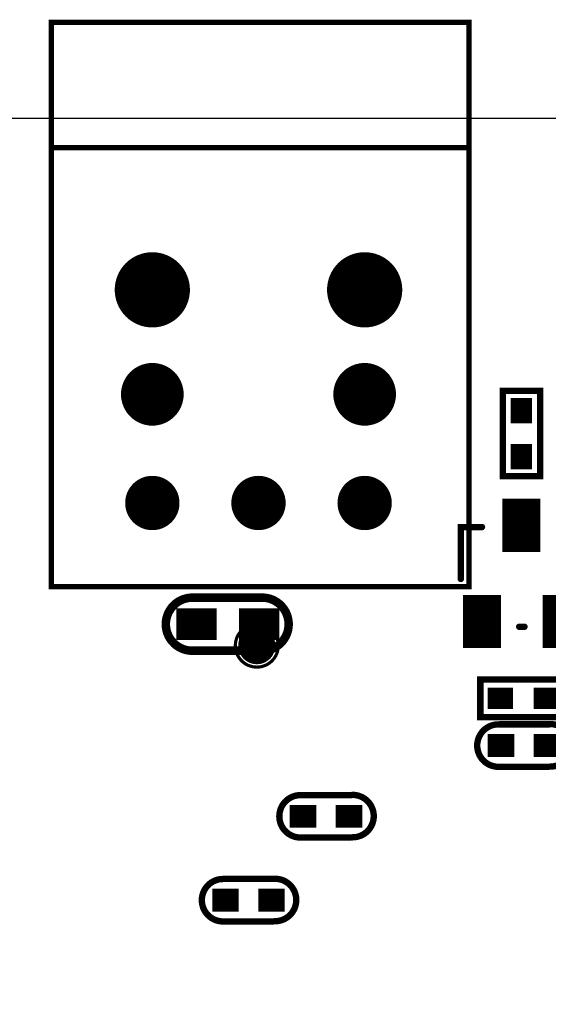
# Model space of a CAD drawing. Extents: x 68 to 180, y 55 to 144.
# Tile 19 of 27: x 125 to 138, y 117 to 140. Entities that reach past the tile are written whole.
import ezdxf

# ---------------------------------------------------------------- set-up
doc = ezdxf.new("R2010")
doc.units = 0
doc.header["$MEASUREMENT"] = 0
doc.layers.get('0').update_dxf_attribs({"linetype": 'CONTINUOUS'})
for name, color, linetype in [('BOARD_OUTLINE_00', 2, 'CONTINUOUS'), ('DRIL_NPLTE_THRU_01', 16, 'CONTINUOUS'), ('DRIL_NPLTE_THRU_02', 4, 'CONTINUOUS'), ('DRIL_NPLTE_THRU_03', 96, 'CONTINUOUS'), ('DRIL_NPLTE_THRU_04', 136, 'CONTINUOUS'), ('DRIL_NPLTE_THRU_05', 34, 'CONTINUOUS'), ('DRIL_NPLTE_THRU_06', 176, 'CONTINUOUS'), ('DRIL_PLTE_THRU_01', 16, 'CONTINUOUS'), ('DRIL_PLTE_THRU_02', 4, 'CONTINUOUS'), ('DRIL_PLTE_THRU_03', 96, 'CONTINUOUS'), ('DRIL_PLTE_THRU_04', 136, 'CONTINUOUS'), ('DRIL_PLTE_THRU_05', 34, 'CONTINUOUS'), ('DRIL_PLTE_THRU_06', 176, 'CONTINUOUS'), ('DRIL_SYMBOL', 2, 'CONTINUOUS'), ('PADS_BOT', 5, 'CONTINUOUS'), ('PADS_INNER', 1, 'CONTINUOUS'), ('PADS_TOP', 1, 'CONTINUOUS'), ('PART_BOT_2DLINE_00', 253, 'CONTINUOUS'), ('PART_BOT_2DLINE_126', 2, 'CONTINUOUS'), ('PART_TOP_2DLINE_00', 67, 'CONTINUOUS')]:
    doc.layers.add(name, color=color, linetype=linetype)

# ---------------------------------------------------------------- blocks, each defined once
blk = doc.blocks.new('BOARD_5728')
at = {"layer": 'BOARD_OUTLINE_00', "const_width": 0.0254}
blk.add_lwpolyline([(0, -12.664, -0.306685), (1, -11.664), (110.44, -11.664, -0.233627), (111.44, -12.664), (111.44, -92.464, -0.199366), (110.44, -93.464), (1, -93.464, -0.298113), (0, -92.464), (0, -85.073), (12, -85.073), (12, -50.989), (2.337, -50.989), (2.356, -32.194), (0, -32.194)], format="xyb", close=True, dxfattribs=at)
blk = doc.blocks.new('SMOOTH_0$2032')
at = {"const_width": 0.1016}
blk.add_lwpolyline([(-0.0508, 0, 1), (0.0508, 0, 1)], format="xyb", close=True, dxfattribs=at)
blk = doc.blocks.new('PART_BODY_BOT_5734')
at = {"layer": 'PART_BOT_2DLINE_00', "const_width": 0.2032}
blk.add_lwpolyline([(-0.025146, 0.635), (1.575054, 0.635, -1.036434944), (1.575054, -0.635), (-0.025146, -0.635, -1.07236871)], format="xyb", close=True, dxfattribs=at)
at = {"layer": 'PART_BOT_2DLINE_00'}
for p in [(-0.025146, 0.635), (1.575054, 0.635), (-0.025146, -0.635), (1.575054, -0.635)]:
    blk.add_blockref('SMOOTH_0$2032', p, dxfattribs=at)
blk = doc.blocks.new('DRIL_HOLE_0')
blk.add_lwpolyline([(0, 0, 1), (0, 0, 1)], format="xyb", close=True)
blk = doc.blocks.new('PAD_0')
blk.add_lwpolyline([(0, 0, 1), (0, 0, 1)], format="xyb", close=True)
blk = doc.blocks.new('PAD_7')
at = {"const_width": 0.762}
blk.add_lwpolyline([(-0.4826, 0), (0.4826, 0)], dxfattribs=at)
blk = doc.blocks.new('STK_BOT_19')
at = {"layer": 'DRIL_PLTE_THRU_01'}
blk.add_blockref('DRIL_HOLE_0', (0, 0), dxfattribs=at)
at = {"layer": 'DRIL_PLTE_THRU_02'}
blk.add_blockref('DRIL_HOLE_0', (0, 0), dxfattribs=at)
at = {"layer": 'DRIL_PLTE_THRU_03'}
blk.add_blockref('DRIL_HOLE_0', (0, 0), dxfattribs=at)
at = {"layer": 'DRIL_PLTE_THRU_04'}
blk.add_blockref('DRIL_HOLE_0', (0, 0), dxfattribs=at)
at = {"layer": 'DRIL_PLTE_THRU_05'}
blk.add_blockref('DRIL_HOLE_0', (0, 0), dxfattribs=at)
at = {"layer": 'DRIL_PLTE_THRU_06'}
blk.add_blockref('DRIL_HOLE_0', (0, 0), dxfattribs=at)
at = {"layer": 'PADS_BOT'}
blk.add_blockref('PAD_7', (0, 0), dxfattribs=at)
at = {"layer": 'PADS_INNER'}
blk.add_blockref('PAD_0', (0, 0), dxfattribs=at)
at = {"layer": 'PADS_TOP'}
blk.add_blockref('PAD_0', (0, 0), dxfattribs=at)
blk = doc.blocks.new('SYM_BOT_17')
for name, p in [('PART_BODY_BOT_5734', (0, 0)), ('STK_BOT_19', (0, 0)), ('STK_BOT_19', (1.500124, 0))]:
    blk.add_blockref(name, p)
blk = doc.blocks.new('PART_BOT_45')
blk.add_blockref('SYM_BOT_17', (0, 0))
blk = doc.blocks.new('SMOOTH_0$127')
at = {"const_width": 0.0635}
blk.add_lwpolyline([(-0.03175, 0, 1), (0.03175, 0, 1)], format="xyb", close=True, dxfattribs=at)
blk = doc.blocks.new('PART_BODY_TOP_5764')
at = {"layer": 'PART_TOP_2DLINE_00', "const_width": 0.127}
blk.add_lwpolyline([(-7.5, -2), (2.5, -2), (2.5, 11.5), (-7.5, 11.5)], close=True, dxfattribs=at)
blk.add_lwpolyline([(-7.49, 8.5), (2.49, 8.5)], dxfattribs=at)
at = {"layer": 'PART_TOP_2DLINE_00'}
for p in [(-7.5, 11.5), (2.5, 11.5), (-7.49, 8.5), (2.49, 8.5), (-7.5, -2), (2.5, -2)]:
    blk.add_blockref('SMOOTH_0$127', p, dxfattribs=at)
blk = doc.blocks.new('DRIL_SYMBOL_0$8')
at = {"layer": 'DRIL_SYMBOL', "const_width": 0.0508}
for points in [[(0, -0.254), (0, 0.254)], [(-0.254, 0), (0.254, 0)]]:
    blk.add_lwpolyline(points, dxfattribs=at)
blk = doc.blocks.new('DRIL_HOLE_0$8')
at = {"const_width": 0.4}
blk.add_lwpolyline([(-0.2, 0, 1), (0.2, 0, 1)], format="xyb", close=True, dxfattribs=at)
blk.add_blockref('DRIL_SYMBOL_0$8', (0, 0))
blk = doc.blocks.new('PAD_13')
at = {"const_width": 0.65}
blk.add_lwpolyline([(0, -0.325, 1), (0, 0.325, 1)], format="xyb", close=True, dxfattribs=at)
blk = doc.blocks.new('STK_TOP_169')
at = {"layer": 'DRIL_PLTE_THRU_01'}
blk.add_blockref('DRIL_HOLE_0$8', (0, 0), dxfattribs=at)
at = {"layer": 'DRIL_PLTE_THRU_02'}
blk.add_blockref('DRIL_HOLE_0$8', (0, 0), dxfattribs=at)
at = {"layer": 'DRIL_PLTE_THRU_03'}
blk.add_blockref('DRIL_HOLE_0$8', (0, 0), dxfattribs=at)
at = {"layer": 'DRIL_PLTE_THRU_04'}
blk.add_blockref('DRIL_HOLE_0$8', (0, 0), dxfattribs=at)
at = {"layer": 'DRIL_PLTE_THRU_05'}
blk.add_blockref('DRIL_HOLE_0$8', (0, 0), dxfattribs=at)
at = {"layer": 'DRIL_PLTE_THRU_06'}
blk.add_blockref('DRIL_HOLE_0$8', (0, 0), dxfattribs=at)
at = {"layer": 'PADS_BOT'}
blk.add_blockref('PAD_13', (0, 0), dxfattribs=at)
at = {"layer": 'PADS_INNER'}
blk.add_blockref('PAD_13', (0, 0), dxfattribs=at)
at = {"layer": 'PADS_TOP'}
blk.add_blockref('PAD_13', (0, 0), dxfattribs=at)
blk = doc.blocks.new('DRIL_SYMBOL_1')
at = {"layer": 'DRIL_SYMBOL', "const_width": 0.0508}
for points in [[(0, -0.254), (0, 0.254)], [(-0.254, 0), (0.254, 0)]]:
    blk.add_lwpolyline(points, dxfattribs=at)
blk = doc.blocks.new('DRIL_HOLE_1')
at = {"const_width": 0.5}
blk.add_lwpolyline([(-0.25, 0, 1), (0.25, 0, 1)], format="xyb", close=True, dxfattribs=at)
blk.add_blockref('DRIL_SYMBOL_1', (0, 0))
blk = doc.blocks.new('PAD_48')
at = {"const_width": 0.75}
blk.add_lwpolyline([(0, -0.375, 1), (0, 0.375, 1)], format="xyb", close=True, dxfattribs=at)
blk = doc.blocks.new('STK_TOP_170')
at = {"layer": 'DRIL_PLTE_THRU_01'}
blk.add_blockref('DRIL_HOLE_1', (0, 0), dxfattribs=at)
at = {"layer": 'DRIL_PLTE_THRU_02'}
blk.add_blockref('DRIL_HOLE_1', (0, 0), dxfattribs=at)
at = {"layer": 'DRIL_PLTE_THRU_03'}
blk.add_blockref('DRIL_HOLE_1', (0, 0), dxfattribs=at)
at = {"layer": 'DRIL_PLTE_THRU_04'}
blk.add_blockref('DRIL_HOLE_1', (0, 0), dxfattribs=at)
at = {"layer": 'DRIL_PLTE_THRU_05'}
blk.add_blockref('DRIL_HOLE_1', (0, 0), dxfattribs=at)
at = {"layer": 'DRIL_PLTE_THRU_06'}
blk.add_blockref('DRIL_HOLE_1', (0, 0), dxfattribs=at)
at = {"layer": 'PADS_BOT'}
blk.add_blockref('PAD_48', (0, 0), dxfattribs=at)
at = {"layer": 'PADS_INNER'}
blk.add_blockref('PAD_48', (0, 0), dxfattribs=at)
at = {"layer": 'PADS_TOP'}
blk.add_blockref('PAD_48', (0, 0), dxfattribs=at)
blk = doc.blocks.new('DRIL_SYMBOL_1$8')
at = {"layer": 'DRIL_SYMBOL', "const_width": 0.0508}
for points in [[(0, -0.254), (0, 0.254)], [(-0.254, 0), (0.254, 0)]]:
    blk.add_lwpolyline(points, dxfattribs=at)
blk = doc.blocks.new('DRIL_HOLE_1$8')
at = {"const_width": 0.9}
blk.add_lwpolyline([(-0.45, 0, 1), (0.45, 0, 1)], format="xyb", close=True, dxfattribs=at)
blk.add_blockref('DRIL_SYMBOL_1$8', (0, 0))
blk = doc.blocks.new('PAD_49')
at = {"const_width": 0.9}
blk.add_lwpolyline([(0, -0.45, 1), (0, 0.45, 1)], format="xyb", close=True, dxfattribs=at)
blk = doc.blocks.new('STK_TOP_171')
at = {"layer": 'DRIL_NPLTE_THRU_01'}
blk.add_blockref('DRIL_HOLE_1$8', (0, 0), dxfattribs=at)
at = {"layer": 'DRIL_NPLTE_THRU_02'}
blk.add_blockref('DRIL_HOLE_1$8', (0, 0), dxfattribs=at)
at = {"layer": 'DRIL_NPLTE_THRU_03'}
blk.add_blockref('DRIL_HOLE_1$8', (0, 0), dxfattribs=at)
at = {"layer": 'DRIL_NPLTE_THRU_04'}
blk.add_blockref('DRIL_HOLE_1$8', (0, 0), dxfattribs=at)
at = {"layer": 'DRIL_NPLTE_THRU_05'}
blk.add_blockref('DRIL_HOLE_1$8', (0, 0), dxfattribs=at)
at = {"layer": 'DRIL_NPLTE_THRU_06'}
blk.add_blockref('DRIL_HOLE_1$8', (0, 0), dxfattribs=at)
at = {"layer": 'PADS_BOT'}
blk.add_blockref('PAD_49', (0, 0), dxfattribs=at)
at = {"layer": 'PADS_INNER'}
blk.add_blockref('PAD_49', (0, 0), dxfattribs=at)
at = {"layer": 'PADS_TOP'}
blk.add_blockref('PAD_49', (0, 0), dxfattribs=at)
blk = doc.blocks.new('SYM_TOP_47')
for name, p in [('PART_BODY_TOP_5764', (0, 0)), ('STK_TOP_171', (-5.08, 5.1)), ('STK_TOP_171', (0, 5.1)), ('STK_TOP_170', (-5.08, 2.6)), ('STK_TOP_170', (0, 2.6)), ('STK_TOP_169', (-5.08, 0)), ('STK_TOP_169', (-2.54, 0)), ('STK_TOP_169', (0, 0))]:
    blk.add_blockref(name, p)
blk = doc.blocks.new('PART_TOP_96')
blk.add_blockref('SYM_TOP_47', (0, 0))
blk = doc.blocks.new('SMOOTH_0$1524')
at = {"const_width": 0.0762}
blk.add_lwpolyline([(-0.0381, 0, 1), (0.0381, 0, 1)], format="xyb", close=True, dxfattribs=at)
blk = doc.blocks.new('PART_BODY_BOT_5779')
at = {"layer": 'PART_BOT_2DLINE_00', "const_width": 0.152}
for points in [[(0, 2.259), (-0.508, 2.259), (-0.508, 1.016)], [(1.905, 2.259), (2.413, 2.259), (2.413, 1.016)]]:
    blk.add_lwpolyline(points, dxfattribs=at)
at = {"layer": 'PART_BOT_2DLINE_126', "const_width": 0.152}
blk.add_lwpolyline([(0.889, -0.127), (1.016, -0.127)], dxfattribs=at)
at = {"layer": 'PART_BOT_2DLINE_00'}
for p in [(-0.508, 2.259), (0, 2.259), (1.905, 2.259), (2.413, 2.259), (-0.508, 1.016), (2.413, 1.016)]:
    blk.add_blockref('SMOOTH_0$1524', p, dxfattribs=at)
at = {"layer": 'PART_BOT_2DLINE_126'}
for p in [(0.889, -0.127), (1.016, -0.127)]:
    blk.add_blockref('SMOOTH_0$1524', p, dxfattribs=at)
blk = doc.blocks.new('PAD_63')
at = {"const_width": 0.914}
blk.add_lwpolyline([(-0.635, 0), (0.635, 0)], dxfattribs=at)
blk = doc.blocks.new('STK_BOT_85')
at = {"layer": 'DRIL_PLTE_THRU_01'}
blk.add_blockref('DRIL_HOLE_0', (0, 0), dxfattribs=at)
at = {"layer": 'DRIL_PLTE_THRU_02'}
blk.add_blockref('DRIL_HOLE_0', (0, 0), dxfattribs=at)
at = {"layer": 'DRIL_PLTE_THRU_03'}
blk.add_blockref('DRIL_HOLE_0', (0, 0), dxfattribs=at)
at = {"layer": 'DRIL_PLTE_THRU_04'}
blk.add_blockref('DRIL_HOLE_0', (0, 0), dxfattribs=at)
at = {"layer": 'DRIL_PLTE_THRU_05'}
blk.add_blockref('DRIL_HOLE_0', (0, 0), dxfattribs=at)
at = {"layer": 'DRIL_PLTE_THRU_06'}
blk.add_blockref('DRIL_HOLE_0', (0, 0), dxfattribs=at)
at = {"layer": 'PADS_BOT', "rotation": 90}
blk.add_blockref('PAD_63', (0, 0), dxfattribs=at)
at = {"layer": 'PADS_INNER'}
blk.add_blockref('PAD_0', (0, 0), dxfattribs=at)
at = {"layer": 'PADS_TOP'}
blk.add_blockref('PAD_0', (0, 0), dxfattribs=at)
blk = doc.blocks.new('SYM_BOT_62')
for name, p in [('STK_BOT_85', (0.9652, 2.29997)), ('PART_BODY_BOT_5779', (0, 0)), ('STK_BOT_85', (0, 0)), ('STK_BOT_85', (1.905, 0))]:
    blk.add_blockref(name, p)
blk = doc.blocks.new('PART_BOT_237')
blk.add_blockref('SYM_BOT_62', (0, 0))
blk = doc.blocks.new('PART_BODY_BOT_5792')
at = {"layer": 'PART_BOT_2DLINE_00', "const_width": 0.1524}
for points in [[(-0.6096, -0.508, -1), (-0.6096, 0.508)], [(0.633804, 0.502572, -1), (0.633804, -0.513428)]]:
    blk.add_lwpolyline(points, format="xyb", dxfattribs=at)
for points in [[(-0.6096, 0.508), (0.5842, 0.508)], [(-0.5842, -0.508), (0.6096, -0.508)]]:
    blk.add_lwpolyline(points, dxfattribs=at)
at = {"layer": 'PART_BOT_2DLINE_00'}
for p in [(-0.6096, 0.508), (-0.6096, 0.508), (0.5842, 0.508), (0.633804, 0.502572), (-0.6096, -0.508), (-0.5842, -0.508), (0.6096, -0.508), (0.633804, -0.513428)]:
    blk.add_blockref('SMOOTH_0$1524', p, dxfattribs=at)
blk = doc.blocks.new('PAD_79')
at = {"const_width": 0.55}
blk.add_lwpolyline([(-0.3175, 0), (0.3175, 0)], dxfattribs=at)
blk = doc.blocks.new('STK_BOT_110')
at = {"layer": 'DRIL_PLTE_THRU_01'}
blk.add_blockref('DRIL_HOLE_0', (0, 0), dxfattribs=at)
at = {"layer": 'DRIL_PLTE_THRU_02'}
blk.add_blockref('DRIL_HOLE_0', (0, 0), dxfattribs=at)
at = {"layer": 'DRIL_PLTE_THRU_03'}
blk.add_blockref('DRIL_HOLE_0', (0, 0), dxfattribs=at)
at = {"layer": 'DRIL_PLTE_THRU_04'}
blk.add_blockref('DRIL_HOLE_0', (0, 0), dxfattribs=at)
at = {"layer": 'DRIL_PLTE_THRU_05'}
blk.add_blockref('DRIL_HOLE_0', (0, 0), dxfattribs=at)
at = {"layer": 'DRIL_PLTE_THRU_06'}
blk.add_blockref('DRIL_HOLE_0', (0, 0), dxfattribs=at)
at = {"layer": 'PADS_BOT'}
blk.add_blockref('PAD_79', (0, 0), dxfattribs=at)
at = {"layer": 'PADS_INNER'}
blk.add_blockref('PAD_0', (0, 0), dxfattribs=at)
at = {"layer": 'PADS_TOP'}
blk.add_blockref('PAD_0', (0, 0), dxfattribs=at)
blk = doc.blocks.new('SYM_BOT_75')
for name, p in [('PART_BODY_BOT_5792', (0, 0)), ('STK_BOT_110', (-0.55, 0)), ('STK_BOT_110', (0.55, 0))]:
    blk.add_blockref(name, p)
blk = doc.blocks.new('PART_BOT_266')
blk.add_blockref('SYM_BOT_75', (0, 0))
blk = doc.blocks.new('PART_BOT_268')
blk.add_blockref('SYM_BOT_75', (0, 0))
blk = doc.blocks.new('PART_BOT_410')
blk.add_blockref('SYM_BOT_75', (0, 0))
blk = doc.blocks.new('PART_BODY_BOT_5731')
at = {"layer": 'PART_BOT_2DLINE_00', "const_width": 0.152}
blk.add_lwpolyline([(-1.028, -0.449), (-1.028, 0.446), (1.015, 0.446), (1.015, -0.449)], close=True, dxfattribs=at)
at = {"layer": 'PART_BOT_2DLINE_00'}
for p in [(-1.028, 0.446), (1.015, 0.446), (-1.028, -0.449), (1.015, -0.449)]:
    blk.add_blockref('SMOOTH_0$1524', p, dxfattribs=at)
blk = doc.blocks.new('PAD_1')
at = {"const_width": 0.508}
blk.add_lwpolyline([(-0.305, 0), (0.305, 0)], dxfattribs=at)
blk = doc.blocks.new('STK_BOT_14')
at = {"layer": 'DRIL_PLTE_THRU_01'}
blk.add_blockref('DRIL_HOLE_0', (0, 0), dxfattribs=at)
at = {"layer": 'DRIL_PLTE_THRU_02'}
blk.add_blockref('DRIL_HOLE_0', (0, 0), dxfattribs=at)
at = {"layer": 'DRIL_PLTE_THRU_03'}
blk.add_blockref('DRIL_HOLE_0', (0, 0), dxfattribs=at)
at = {"layer": 'DRIL_PLTE_THRU_04'}
blk.add_blockref('DRIL_HOLE_0', (0, 0), dxfattribs=at)
at = {"layer": 'DRIL_PLTE_THRU_05'}
blk.add_blockref('DRIL_HOLE_0', (0, 0), dxfattribs=at)
at = {"layer": 'DRIL_PLTE_THRU_06'}
blk.add_blockref('DRIL_HOLE_0', (0, 0), dxfattribs=at)
at = {"layer": 'PADS_BOT'}
blk.add_blockref('PAD_1', (0, 0), dxfattribs=at)
at = {"layer": 'PADS_INNER'}
blk.add_blockref('PAD_0', (0, 0), dxfattribs=at)
at = {"layer": 'PADS_TOP'}
blk.add_blockref('PAD_0', (0, 0), dxfattribs=at)
blk = doc.blocks.new('SYM_BOT_14')
for name, p in [('PART_BODY_BOT_5731', (0, 0)), ('STK_BOT_14', (-0.55, 0)), ('STK_BOT_14', (0.55, 0))]:
    blk.add_blockref(name, p)
blk = doc.blocks.new('PART_BOT_451')
blk.add_blockref('SYM_BOT_14', (0, 0))
blk = doc.blocks.new('PART_BOT_452')
blk.add_blockref('SYM_BOT_14', (0, 0))
blk = doc.blocks.new('PART_BODY_TOP_5800')
at = {"layer": 'PART_TOP_2DLINE_00', "const_width": 0.0762}
blk.add_lwpolyline([(0.514, 0, 1), (-0.514, 0, 1)], format="xyb", close=True, dxfattribs=at)
blk = doc.blocks.new('PAD_85')
at = {"const_width": 0.4445}
blk.add_lwpolyline([(0, -0.22225, 1), (0, 0.22225, 1)], format="xyb", close=True, dxfattribs=at)
blk = doc.blocks.new('STK_TOP_119')
at = {"layer": 'DRIL_PLTE_THRU_01'}
blk.add_blockref('DRIL_HOLE_0', (0, 0), dxfattribs=at)
at = {"layer": 'DRIL_PLTE_THRU_02'}
blk.add_blockref('DRIL_HOLE_0', (0, 0), dxfattribs=at)
at = {"layer": 'DRIL_PLTE_THRU_03'}
blk.add_blockref('DRIL_HOLE_0', (0, 0), dxfattribs=at)
at = {"layer": 'DRIL_PLTE_THRU_04'}
blk.add_blockref('DRIL_HOLE_0', (0, 0), dxfattribs=at)
at = {"layer": 'DRIL_PLTE_THRU_05'}
blk.add_blockref('DRIL_HOLE_0', (0, 0), dxfattribs=at)
at = {"layer": 'DRIL_PLTE_THRU_06'}
blk.add_blockref('DRIL_HOLE_0', (0, 0), dxfattribs=at)
at = {"layer": 'PADS_BOT'}
blk.add_blockref('PAD_0', (0, 0), dxfattribs=at)
at = {"layer": 'PADS_INNER'}
blk.add_blockref('PAD_0', (0, 0), dxfattribs=at)
at = {"layer": 'PADS_TOP'}
blk.add_blockref('PAD_85', (0, 0), dxfattribs=at)
blk = doc.blocks.new('SYM_TOP_83')
for name in ['PART_BODY_TOP_5800', 'STK_TOP_119']:
    blk.add_blockref(name, (0, 0))
blk = doc.blocks.new('PART_TOP_580')
blk.add_blockref('SYM_TOP_83', (0, 0))

msp = doc.modelspace()

# ---------------------------------------------------------------- block references
for name, p in [('PART_TOP_96', (133.175, 128.568)), ('BOARD_5728', (68.472, 149.435)), ('PART_TOP_580', (130.595, 125.155))]:
    msp.add_blockref(name, p)
at = {"xscale": -1}
for name, p, rotation in [('PART_BOT_451', (136.926, 130.226), 90), ('PART_BOT_452', (136.971, 123.893), 180), ('PART_BOT_410', (136.986, 122.764), 180), ('PART_BOT_266', (132.251, 121.071), 180), ('PART_BOT_268', (130.397, 119.064), 180)]:
    msp.add_blockref(name, p, dxfattribs=dict(at, rotation=rotation))
for name, p in [('PART_BOT_237', (137.888, 125.734)), ('PART_BOT_45', (130.651, 125.668))]:
    msp.add_blockref(name, p, dxfattribs=at)

doc.saveas('drawing.dxf')
